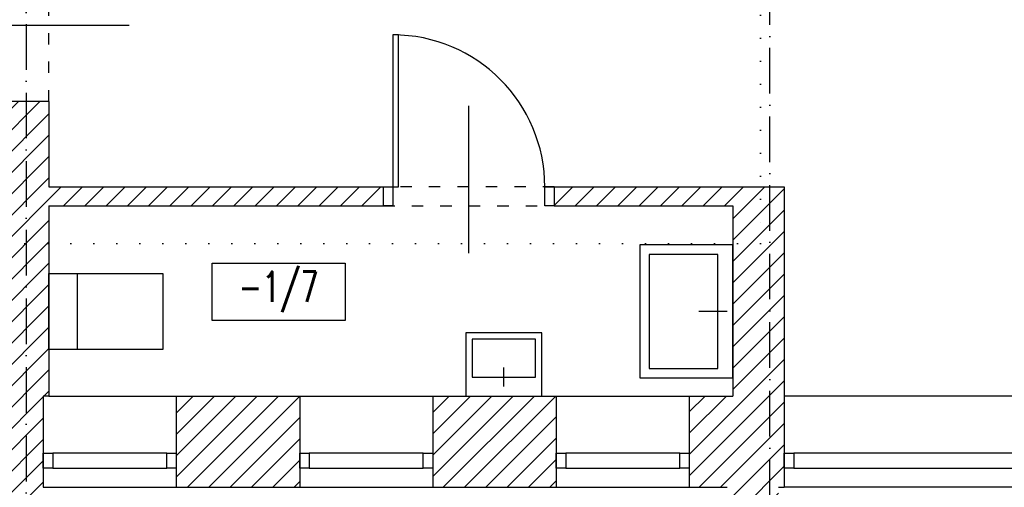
# Model space of a CAD drawing. Header units: millimetres. Extents: x 167273 to 188273, y -125105 to -88145.
# Tile 179 of 210: x 171547 to 172065, y -92086 to -91840. Entities that reach past the tile are written whole.
import ezdxf

# ---------------------------------------------------------------- set-up
doc = ezdxf.new("R2010")
doc.units = ezdxf.units.MM
for name, pattern in [('ACAD_ISO03W100', [30, 12, -18]), ('ACAD_ISO07W100', [3, 0, -3]), ('ACAD_ISO10W100', [18, 12, -3, 0, -3])]:
    doc.linetypes.add(name, pattern=pattern)
for name, color, linetype in [('a-op_drzwi', 40, 'Continuous'), ('a-op_text', 9, 'Continuous'), ('a-osie', 1, 'ACAD_ISO10W100'), ('a-poziomy', 9, 'Continuous'), ('b-drzwi', 6, 'Continuous'), ('b-okna', 6, 'Continuous'), ('b-przerywana1', 9, 'ACAD_ISO03W100'), ('b-widokowa', 7, 'Continuous'), ('b-ściany', 2, 'Continuous'), ('c-wyposażenie', 5, 'Continuous'), ('h-hatch', 8, 'Continuous')]:
    doc.layers.add(name, color=color, linetype=linetype)
doc.styles.add('PPAB_100', font='romans.shx', dxfattribs={"width": 0.7, "height": 12})
pattern_1 = [(45, (0, -5000), (-5.61266008, 5.61266008), [])]

msp = doc.modelspace()

# ---------------------------------------------------------------- hatches: boundary and pattern name
at = {"layer": 'h-hatch'}
h = msp.add_hatch(dxfattribs=at)
h.set_pattern_fill('ANSI31', color=256, scale=2.5, style=0)
h.set_pattern_definition(pattern_1)
h.paths.add_polyline_path([(175326.44, -91763.89), (173498.44, -91763.89), (173498.44, -91687.89), (173456.44, -91687.89), (173456.44, -91768.89), (172740.44, -91768.89), (172740.44, -91509.89), (173049.44, -91509.89), (173049.44, -91462.89), (172688.44, -91462.89), (172688.44, -91772.89), (172675.44, -91772.89), (172675.44, -91807.89), (172689.44, -91807.89), (172689.44, -91840.89), (172719.44, -91840.89), (172719.44, -91794.89), (173456.44, -91794.89), (173456.44, -92037.89), (172866.44, -92037.89), (172866.44, -92085.89), (172893.44, -92085.89), (172893.44, -92154.89), (172736.44, -92154.89), (172736.44, -92085.89), (172786.44, -92085.89), (172786.44, -92037.89), (172719.44, -92037.89), (172719.44, -91930.89), (172689.44, -91930.89), (172689.44, -92037.89), (172684.44, -92037.89), (172684.44, -92085.89), (172708.44, -92085.89), (172708.44, -92154.89), (172341.44, -92154.89), (172341.44, -92085.89), (172341.44, -92037.89), (172313.44, -92037.89), (172313.44, -92085.89), (172313.44, -92154.89), (171946.44, -92154.89), (171946.44, -92085.89), (171949.44, -92085.89), (171949.44, -91927.89), (171828.44, -91927.89), (171828.44, -91937.89), (171922.44, -91937.89), (171922.44, -92037.89), (171899.44, -92037.89), (171899.44, -92085.89), (171919.44, -92085.89), (171919.44, -92154.89), (171559.44, -92154.89), (171559.44, -92085.89), (171559.44, -92037.89), (171562.44, -92037.89), (171562.44, -91937.89), (171738.44, -91937.89), (171738.44, -91927.89), (171562.44, -91927.89), (171562.44, -91882.89), (171531.44, -91882.89), (171531.44, -92045.89), (171008.44, -92045.89), (171008.44, -91802.89), (171393.44, -91802.89), (171393.44, -91817.89), (171405.44, -91817.89), (171405.44, -91802.89), (171438.44, -91802.89), (171438.44, -91762.89), (171159.44, -91762.89), (171159.44, -91722.89), (171105.44, -91722.89), (171105.44, -91757.89), (170976.44, -91757.89), (170976.44, -92085.89), (171540.44, -92085.89), (171540.44, -92172.89), (172913.44, -92172.89), (172913.44, -92085.89), (175326.44, -92085.89), (175326.44, -92028.89), (173498.44, -92028.89), (173498.44, -91811.89), (175326.44, -91811.89)])
h = msp.add_hatch(dxfattribs=at)
h.set_pattern_fill('ANSI31', color=256, scale=2.5, style=0)
h.set_pattern_definition(pattern_1)
h.paths.add_polyline_path([(171694.44, -92037.89), (171629.44, -92037.89), (171629.44, -92085.89), (171694.44, -92085.89)])
h = msp.add_hatch(dxfattribs=at)
h.set_pattern_fill('ANSI31', color=256, scale=2.5, style=0)
h.set_pattern_definition(pattern_1)
h.paths.add_polyline_path([(171829.44, -92037.89), (171764.44, -92037.89), (171764.44, -92085.89), (171829.44, -92085.89)])

# ---------------------------------------------------------------- linework, layer by layer
at = {"layer": 'a-op_drzwi'}
for p, q in [((171604.72, -91842.89), (171516.17, -91842.89)), ((171783.44, -91962.73), (171783.44, -91885.26))]:
    msp.add_line(p, q, dxfattribs=at)
at = {"layer": 'a-op_text', "ltscale": 0.5}
msp.add_lwpolyline([(171648.26, -91998.06), (171648.26, -91968.06), (171718.26, -91968.06), (171718.26, -91998.06)], close=True, dxfattribs=at)
at = {"layer": 'a-osie', "ltscale": 2}
for p, q in [((171550.44, -91011.89), (171550.44, -92311.89)), ((171941.94, -92311.89), (171941.94, -91011.89))]:
    msp.add_line(p, q, dxfattribs=at)
at = {"layer": 'a-poziomy', "linetype": 'ACAD_ISO07W100', "ltscale": 4}
msp.add_lwpolyline([(179426.44, -91668.05), (171936.94, -91668.05), (171936.94, -91957.57), (170836.98, -91957.57)], dxfattribs=at)
at = {"layer": 'b-drzwi'}
for points in [[(171743.44, -91927.89), (171746.44, -91927.89), (171746.44, -91847.89), (171743.44, -91847.89)], [(171743.44, -91937.89), (171738.44, -91937.89), (171738.44, -91927.89), (171743.44, -91927.89)], [(171828.44, -91937.89), (171823.44, -91937.89), (171823.44, -91927.89), (171828.44, -91927.89)]]:
    msp.add_lwpolyline(points, close=True, dxfattribs=at)
msp.add_arc((171743.44, -91927.89), 80, 0, 90, dxfattribs=at)
at = {"layer": 'b-okna'}
for p, q in [((171624.44, -92067.89), (171564.44, -92067.89)), ((171759.44, -92067.89), (171699.44, -92067.89)), ((171894.44, -92067.89), (171834.44, -92067.89)), ((172112.94, -92067.89), (171954.44, -92067.89)), ((171564.44, -92075.89), (171624.44, -92075.89)), ((171699.44, -92075.89), (171759.44, -92075.89)), ((171834.44, -92075.89), (171894.44, -92075.89)), ((171954.44, -92075.89), (172112.94, -92075.89))]:
    msp.add_line(p, q, dxfattribs=at)
for points in [[(171559.44, -92067.89), (171564.44, -92067.89), (171564.44, -92075.89), (171559.44, -92075.89)], [(171624.44, -92067.89), (171629.44, -92067.89), (171629.44, -92075.89), (171624.44, -92075.89)], [(171694.44, -92067.89), (171699.44, -92067.89), (171699.44, -92075.89), (171694.44, -92075.89)], [(171759.44, -92067.89), (171764.44, -92067.89), (171764.44, -92075.89), (171759.44, -92075.89)], [(171829.44, -92067.89), (171834.44, -92067.89), (171834.44, -92075.89), (171829.44, -92075.89)], [(171894.44, -92067.89), (171899.44, -92067.89), (171899.44, -92075.89), (171894.44, -92075.89)], [(171949.44, -92067.89), (171954.44, -92067.89), (171954.44, -92075.89), (171949.44, -92075.89)]]:
    msp.add_lwpolyline(points, close=True, dxfattribs=at)
at = {"layer": 'b-przerywana1', "ltscale": 0.5}
for p, q in [((171562.44, -91882.89), (171562.44, -91802.89)), ((171828.44, -91927.89), (171738.44, -91927.89)), ((171738.44, -91937.89), (171828.44, -91937.89))]:
    msp.add_line(p, q, dxfattribs=at)
at = {"layer": 'b-widokowa'}
for p, q in [((171562.44, -92037.89), (171629.44, -92037.89)), ((171694.44, -92037.89), (171764.44, -92037.89)), ((171829.44, -92037.89), (171899.44, -92037.89)), ((172117.94, -92037.89), (171949.44, -92037.89)), ((171559.44, -92085.89), (171629.44, -92085.89)), ((171694.44, -92085.89), (171764.44, -92085.89)), ((171829.44, -92085.89), (171899.44, -92085.89)), ((172117.94, -92085.89), (171949.44, -92085.89))]:
    msp.add_line(p, q, dxfattribs=at)
at = {"layer": 'b-ściany'}
for p, q in [((171562.44, -91882.89), (171531.44, -91882.89)), ((171562.44, -91882.89), (171562.44, -91927.89)), ((171562.44, -91927.89), (171738.44, -91927.89)), ((171738.44, -91937.89), (171738.44, -91927.89)), ((171828.44, -91927.89), (171949.44, -91927.89)), ((171828.44, -91927.89), (171828.44, -91937.89)), ((171949.44, -91927.89), (171949.44, -92085.89)), ((171562.44, -91937.89), (171738.44, -91937.89)), ((171562.44, -91937.89), (171562.44, -92037.89)), ((171828.44, -91937.89), (171922.44, -91937.89)), ((171922.44, -91937.89), (171922.44, -92037.89)), ((171559.44, -92037.89), (171559.44, -92085.89)), ((171559.44, -92037.89), (171559.44, -92037.89)), ((171562.44, -92037.89), (171559.44, -92037.89)), ((171629.44, -92037.89), (171694.44, -92037.89)), ((171629.44, -92037.89), (171629.44, -92085.89)), ((171629.44, -92037.89), (171694.44, -92037.89)), ((171694.44, -92037.89), (171694.44, -92085.89)), ((171764.44, -92037.89), (171798.44, -92037.89)), ((171764.44, -92037.89), (171764.44, -92085.89)), ((171764.44, -92037.89), (171829.44, -92037.89)), ((171806.44, -92037.89), (171829.44, -92037.89)), ((171829.44, -92037.89), (171829.44, -92085.89)), ((171899.44, -92037.89), (171922.44, -92037.89)), ((171899.44, -92037.89), (171899.44, -92085.89)), ((171899.44, -92037.89), (171922.44, -92037.89)), ((171559.44, -92085.89), (171559.44, -92085.89)), ((171629.44, -92085.89), (171694.44, -92085.89)), ((171764.44, -92085.89), (171829.44, -92085.89)), ((171899.44, -92085.89), (171919.44, -92085.89)), ((171946.44, -92085.89), (171949.44, -92085.89))]:
    msp.add_line(p, q, dxfattribs=at)
at = {"layer": 'c-wyposażenie'}
for p, q in [((171919.44, -91993.39), (171904.44, -91993.39)), ((171801.94, -92032.89), (171801.94, -92022.89))]:
    msp.add_line(p, q, dxfattribs=at)
for points in [[(171922.44, -92028.39), (171922.44, -91958.39), (171873.44, -91958.39), (171873.44, -92028.39)], [(171914.44, -92023.39), (171914.44, -91963.39), (171878.44, -91963.39), (171878.44, -92023.39)], [(171622.44, -91973.39), (171622.44, -92013.39), (171562.44, -92013.39), (171562.44, -91973.39)], [(171622.44, -91973.39), (171622.44, -92013.39), (171577.44, -92013.39), (171577.44, -91973.39)], [(171821.94, -92037.89), (171821.94, -92004.56), (171781.94, -92004.56), (171781.94, -92037.89)], [(171818.61, -92027.89), (171818.61, -92007.89), (171785.28, -92007.89), (171785.28, -92027.89)]]:
    msp.add_lwpolyline(points, close=True, dxfattribs=at)

# ---------------------------------------------------------------- texts
at = {"layer": 'a-op_text', "ltscale": 0.5, "insert": (171683.26, -91983.06), "char_height": 16, "width": 60, "attachment_point": 5, "style": 'PPAB_100'}
msp.add_mtext('-1/{\\Fromans.shx|c238;7}', dxfattribs=at)

doc.saveas('drawing.dxf')
